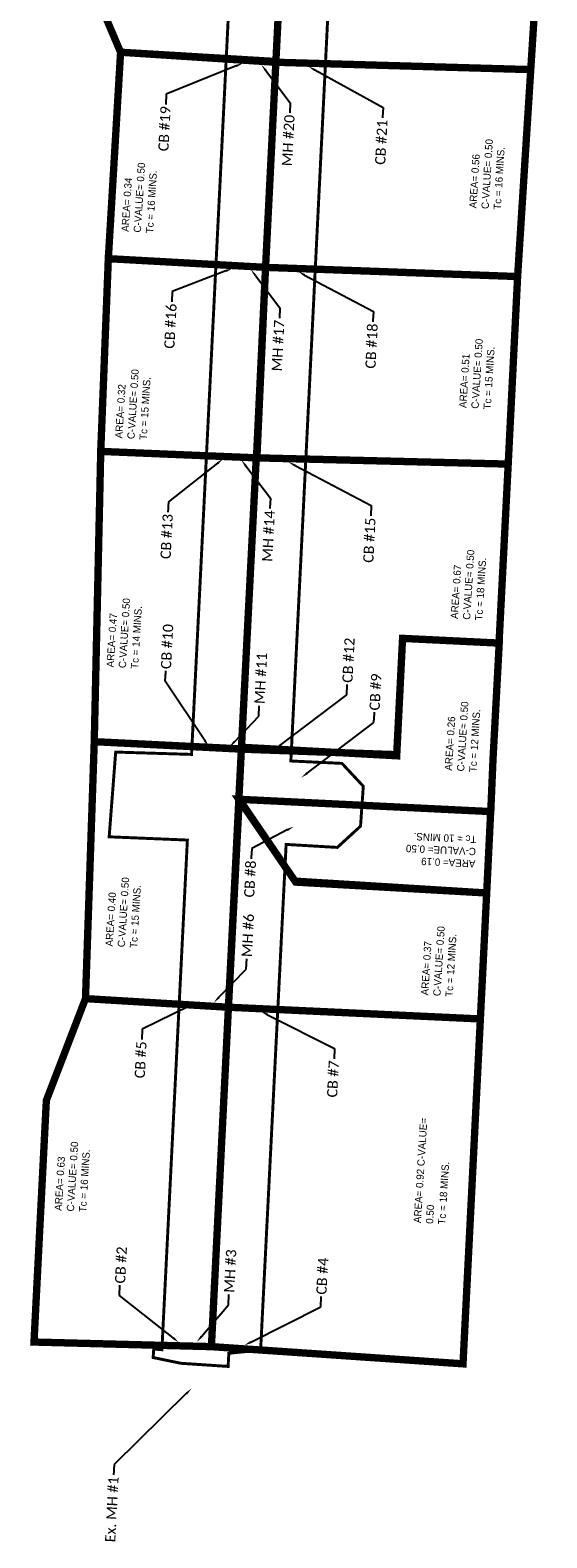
# Model space of a CAD drawing. Header units: feet. Extents: x 1660607 to 1661007, y 359870 to 362118.
# Tile 1 of 3: x 1660608 to 1660961, y 359870 to 360898. Entities that reach past the tile are written whole.
import ezdxf
from ezdxf import colors
from ezdxf.entities.mleader import LeaderData, LeaderLine
from ezdxf.math import Vec2, Vec3

# ---------------------------------------------------------------- set-up
doc = ezdxf.new("R2010")
doc.units = ezdxf.units.FT
doc.header["$MEASUREMENT"] = 0
doc.layers.add('DR_P_Drainage_Area', color=203, linetype='Continuous')
doc.layers.add('DR_P_Drainage_Area_Impervious', color=1, linetype='Continuous', plot=False)
doc.styles.add('Legend', font='calibri.ttf')
doc.styles.get("Standard").update_dxf_attribs({"font": 'font31.shx'})

msp = doc.modelspace()

# ---------------------------------------------------------------- linework, layer by layer
at = {"layer": 'DR_P_Drainage_Area', "const_width": 5}
for points in [[(1660669.988515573, 360882.6321964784), (1660650.999656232, 360927.2381054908), (1660656.306198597, 361014.8576631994), (1660782.68813036, 361011.4459293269), (1660775.900754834, 360876.3017237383), (1660669.988515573, 360882.6321964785)], [(1660661.625944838, 360741.9181285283), (1660669.988515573, 360882.6321964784), (1660775.873870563, 360875.8024437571), (1660768.850401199, 360735.9835258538), (1660661.625944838, 360741.9181285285)], [(1660750.648880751, 360373.3735363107), (1660922.444202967, 360364.9818251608), (1660923.948924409, 360400.2285494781), (1660928.209763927, 360479.8431086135), (1660862.288303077, 360483.0631838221), (1660858.282827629, 360403.0319073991), (1660752.428724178, 360408.8323678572), (1660750.613266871, 360373.3752759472)], [(1660919.658613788, 360309.4874247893), (1660922.369535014, 360364.9854724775), (1660750.613266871, 360373.3752759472), (1660788.957024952, 360317.5652122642), (1660919.658613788, 360309.4874247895)], [(1660731.918525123, 360000.2281126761), (1660610.93147022, 360003.3693853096), (1660619.358126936, 360168.0941592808), (1660646.047765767, 360237.4773231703), (1660743.533151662, 360231.614019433), (1660731.918525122, 360000.2281126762)], [(1660743.53313985, 360231.6140200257), (1660731.918525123, 360000.2281126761), (1660903.518812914, 359988.5204999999), (1660915.348461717, 360223.6207411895), (1660743.533139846, 360231.6140199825)]]:
    msp.add_lwpolyline(points, dxfattribs=at)
at = {"layer": 'DR_P_Drainage_Area', "const_width": 5, "elevation": 1020.808133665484}
msp.add_lwpolyline([(1660782.647759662, 361010.6423171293), (1660958.036769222, 361002.0009058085), (1660949.705238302, 360870.7895610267), (1660775.873870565, 360875.8024437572), (1660782.647759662, 361010.6423171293)], dxfattribs=at)
at = {"layer": 'DR_P_Drainage_Area', "const_width": 5}
for points in [[(1660768.850401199, 360735.9835258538), (1660775.873871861, 360875.8024695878), (1660949.705238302, 360870.7895610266), (1660940.752466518, 360729.7183466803), (1660768.850401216, 360735.983525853)], [(1660656.449059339, 360610.5215582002), (1660762.646437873, 360606.1304702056), (1660768.850401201, 360735.9835258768), (1660661.625944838, 360741.9181285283), (1660656.449059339, 360610.5215582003)], [(1660762.95016092, 360606.1179090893), (1660768.850401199, 360735.9835258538), (1660940.752466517, 360729.7183466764), (1660934.335151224, 360601.8728384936), (1660762.95016092, 360606.1179090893)], [(1660652.027852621, 360412.653163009), (1660656.449059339, 360610.5215582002), (1660762.499719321, 360606.1341086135), (1660752.364579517, 360407.5536210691)], [(1660752.35753344, 360407.553974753), (1660762.499719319, 360606.1341086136), (1660934.335151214, 360601.8728383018), (1660928.077895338, 360479.8495500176), (1660862.288303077, 360483.0631838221), (1660858.287017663, 360403.7724576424), (1660752.35753344, 360407.553974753)], [(1660743.533139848, 360231.6140200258), (1660646.047765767, 360237.4773231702), (1660652.027852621, 360412.653163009), (1660752.372170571, 360407.7048497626), (1660743.533139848, 360231.6140200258)], [(1660743.533139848, 360231.6140200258), (1660750.897813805, 360373.3613766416), (1660789.404485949, 360316.9092184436), (1660919.658613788, 360309.4874247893), (1660915.348461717, 360223.6207411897), (1660743.533139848, 360231.6140200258)]]:
    msp.add_lwpolyline(points, close=True, dxfattribs=at)

# ---------------------------------------------------------------- leaders
at = {"layer": 'DR_P_Drainage_Area'}
ml = msp.add_multileader_mtext('Standard', dxfattribs=at)
ml.set_content('Ex. MH #1', color=256, style='Legend')
ml.set_leader_properties(color=256, linetype='ByLayer', lineweight=-1)
ml.build(insert=Vec2(0, 0))
ml.multileader.update_dxf_attribs({"dogleg_length": 0.14, "arrow_head_size": 5, "scale": 50})
ctx = ml.context
ctx.base_point, ctx.scale, ctx.char_height, ctx.arrow_head_size, ctx.landing_gap_size, ctx.plane_origin, ctx.plane_x_axis, ctx.plane_y_axis = Vec3(1660662.831597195, 359866.6943053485, 1014.776640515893), 50, 7.000000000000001, 5, 1.25, Vec3(1660717.882915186, 359973.206792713, 1014.776640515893), Vec3(0.05233595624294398, 0.998629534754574), Vec3(-0.998629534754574, 0.05233595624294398)
ctx.text_align_type = 2
notes = []
notes.append((ctx, [(0, (1, 1, 0), (1660665.620459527, 359919.9089687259, 1014.776640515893), (-0.05233595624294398, -0.998629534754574), 7.000000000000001, [(0, [(1660718.385266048, 359971.690926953, 1014.776640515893)], 0, [])])]))
ctx.mtext.insert, ctx.mtext.text_direction, ctx.mtext.rotation, ctx.mtext.alignment, ctx.mtext.flow_direction = Vec3(1660661.669286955, 359911.8547190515, 1014.776640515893), Vec3(0.05233595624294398, 0.998629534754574), 1.518436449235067, 3, 5
ctx.mtext.has_bg_fill, ctx.mtext.bg_color, ctx.mtext.bg_scale_factor, ctx.mtext.bg_transparency, ctx.mtext.use_window_bg_color = 1, -1027028792, 1.5, 0, 1
for ctx, leaders in notes:
    for number, flags, end, landing, length, lines in leaders:
        leader = LeaderData()
        leader.index, (leader.has_last_leader_line, leader.has_dogleg_vector, leader.attachment_direction) = number, flags
        leader.last_leader_point, leader.dogleg_vector, leader.dogleg_length = Vec3(end), Vec3(landing), length
        for number, points, colour, breaks in lines:
            line = LeaderLine()
            line.index, line.vertices, line.color, line.breaks = number, Vec3.list(points), colors.encode_raw_color(colour), breaks
            leader.lines.append(line)
        ctx.leaders.append(leader)

# ---------------------------------------------------------------- next in the draw order: texts
at = {"layer": 'DR_P_Drainage_Area', "char_height": 5, "attachment_point": 1, "bg_fill": 3, "box_fill_scale": 1.5, "bg_fill_color": 256, "bg_fill_transparency": 0}
for s, width, insert, rotation in [('AREA= 0.56\\PC-VALUE= 0.50\\PTc = 16 MINS.', 60.54844633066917, (1660907.672265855, 360776.4474669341), 86.4454040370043), ('AREA= 0.34\\PC-VALUE= 0.50\\PTc = 16 MINS.', 59.85445498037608, (1660670.5043327, 360760.4211514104), 86.4454040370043), ('AREA= 0.51\\PC-VALUE= 0.50\\PTc = 15 MINS.', 57.00347581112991, (1660900.792550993, 360640.3131525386), 86.4454040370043), ('AREA= 0.32\\PC-VALUE= 0.50\\PTc = 15 MINS.', 58.68995692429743, (1660666.165540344, 360619.59272619), 86.4454040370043), ('AREA= 0.67\\PC-VALUE= 0.50\\PTc = 18 MINS.', 57.73505793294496, (1660895.046666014, 360496.477430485), 86.4454040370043), ('AREA= 0.47 C-VALUE= 0.50\\PTc = 14 MINS.', 57.20150543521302, (1660660.288294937, 360463.489002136), 86.4454040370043), ('AREA= 0.26 C-VALUE= 0.50\\PTc = 12 MINS.', 56.36585493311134, (1660890.987558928, 360393.0562540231), 86.4454040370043), ('AREA= 0.19\\PC-VALUE= 0.50\\PTc = 10 MINS.', 61.44805452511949, (1660911.819501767, 360326.8445095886), 177.3307277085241), ('AREA= 0.40\\PC-VALUE= 0.50\\PTc = 15 MINS.', 59.56739599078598, (1660659.584321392, 360273.2311491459), 86.4454040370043), ('AREA= 0.37 C-VALUE= 0.50\\PTc = 12 MINS.', 56.8118060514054, (1660874.812550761, 360239.8961623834), 86.4454040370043), ('AREA= 0.92 C-VALUE= 0.50\\PTc = 18 MINS.', 75.4455432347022, (1660869.794883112, 360084.6621722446), 86.4454040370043), ('AREA= 0.63\\PC-VALUE= 0.50\\PTc = 16 MINS.', 59.97567649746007, (1660624.860181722, 360093.0525754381), 86.4454040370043)]:
    msp.add_mtext_dynamic_manual_height_columns(s, width=width, gutter_width=1, heights=[0], dxfattribs=dict(at, insert=insert, rotation=rotation))

# ---------------------------------------------------------------- next in the draw order: leaders
at = {"layer": 'DR_P_Drainage_Area'}
ml = msp.add_multileader_mtext('Standard', dxfattribs=at)
ml.set_content('MH #20', color=256, style='Legend')
ml.set_leader_properties(color=256, linetype='ByLayer', lineweight=-1)
ml.build(insert=Vec2(0, 0))
ml.multileader.update_dxf_attribs({"dogleg_length": 0.14, "arrow_head_size": 5, "scale": 50})
ctx = ml.context
ctx.base_point, ctx.scale, ctx.char_height, ctx.arrow_head_size, ctx.landing_gap_size, ctx.plane_origin, ctx.plane_x_axis, ctx.plane_y_axis = Vec3(1660783.425467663, 360804.6252079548, 1020.373131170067), 50, 7.000000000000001, 5, 1.25, Vec3(1660772.458753, 360875.4695103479, 1020.373131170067), Vec3(0.05233595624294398, 0.998629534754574), Vec3(-0.998629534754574, 0.05233595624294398)
ctx.text_align_type = 2
notes = []
notes.append((ctx, [(0, (1, 1, 0), (1660785.710173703, 360848.2199962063, 1020.373131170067), (-0.05233595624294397, -0.9986295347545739), 7.000000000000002, [(0, [(1660765.886458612, 360874.3040476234, 1020.373131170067)], 0, [])])]))
ctx.mtext.insert, ctx.mtext.text_direction, ctx.mtext.rotation, ctx.mtext.alignment, ctx.mtext.flow_direction = Vec3(1660781.732114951, 360840.1671555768, 1020.373131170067), Vec3(0.05233595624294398, 0.998629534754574), 1.518436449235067, 3, 5
ctx.mtext.has_bg_fill, ctx.mtext.bg_color, ctx.mtext.bg_scale_factor, ctx.mtext.bg_transparency, ctx.mtext.use_window_bg_color = 1, -1027028792, 1.5, 0, 1
ml = msp.add_multileader_mtext('Standard', dxfattribs=at)
ml.set_content('CB #16', color=256, style='Legend')
ml.set_leader_properties(color=256, linetype='ByLayer', lineweight=-1)
ml.build(insert=Vec2(0, 0))
ml.multileader.update_dxf_attribs({"dogleg_length": 0.14, "arrow_head_size": 5, "scale": 50})
ctx = ml.context
ctx.base_point, ctx.scale, ctx.char_height, ctx.arrow_head_size, ctx.landing_gap_size, ctx.plane_origin, ctx.plane_x_axis, ctx.plane_y_axis = Vec3(1660703.157197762, 360679.9642610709, 1019.911571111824), 50, 7.000000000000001, 5, 1.25, Vec3(1660753.246568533, 360740.0098155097, 1019.911571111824), Vec3(0.05233595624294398, 0.998629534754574), Vec3(-0.998629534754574, 0.05233595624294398)
ctx.text_align_type = 2
notes.append((ctx, [(0, (1, 1, 0), (1660705.228856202, 360719.4938589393, 1019.911571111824), (-0.05233595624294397, -0.9986295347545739), 7.000000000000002, [(0, [(1660746.498809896, 360735.3487608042, 1019.911571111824)], 0, [])])]))
ctx.mtext.insert, ctx.mtext.text_direction, ctx.mtext.rotation, ctx.mtext.alignment, ctx.mtext.flow_direction = Vec3(1660701.25079745, 360711.4410183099, 1019.911571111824), Vec3(0.05233595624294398, 0.998629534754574), 1.518436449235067, 3, 5
ctx.mtext.has_bg_fill, ctx.mtext.bg_color, ctx.mtext.bg_scale_factor, ctx.mtext.bg_transparency, ctx.mtext.use_window_bg_color = 1, -1027028792, 1.5, 0, 1
ml = msp.add_multileader_mtext('Standard', dxfattribs=at)
ml.set_content('MH #17', color=256, style='Legend')
ml.set_leader_properties(color=256, linetype='ByLayer', lineweight=-1)
ml.build(insert=Vec2(0, 0))
ml.multileader.update_dxf_attribs({"dogleg_length": 0.14, "arrow_head_size": 5, "scale": 50})
ctx = ml.context
ctx.base_point, ctx.scale, ctx.char_height, ctx.arrow_head_size, ctx.landing_gap_size, ctx.plane_origin, ctx.plane_x_axis, ctx.plane_y_axis = Vec3(1660776.410009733, 360664.9304971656, 1019.812410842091), 50, 7.000000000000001, 5, 1.25, Vec3(1660765.436531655, 360735.6457458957, 1019.812410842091), Vec3(0.05233595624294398, 0.998629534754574), Vec3(-0.998629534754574, 0.05233595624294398)
ctx.text_align_type = 2
notes.append((ctx, [(0, (1, 1, 0), (1660778.687952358, 360708.3962317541, 1019.812410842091), (-0.05233595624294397, -0.9986295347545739), 7.000000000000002, [(0, [(1660758.864237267, 360734.4802831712, 1019.812410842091)], 0, [])])]))
ctx.mtext.insert, ctx.mtext.text_direction, ctx.mtext.rotation, ctx.mtext.alignment, ctx.mtext.flow_direction = Vec3(1660774.744845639, 360700.3415593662, 1019.812410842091), Vec3(0.05233595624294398, 0.998629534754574), 1.518436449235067, 3, 5
ctx.mtext.has_bg_fill, ctx.mtext.bg_color, ctx.mtext.bg_scale_factor, ctx.mtext.bg_transparency, ctx.mtext.use_window_bg_color = 1, -1027028792, 1.5, 0, 1
ml = msp.add_multileader_mtext('Standard', dxfattribs=at)
ml.set_content('CB #13', color=256, style='Legend')
ml.set_leader_properties(color=256, linetype='ByLayer', lineweight=-1)
ml.build(insert=Vec2(0, 0))
ml.multileader.update_dxf_attribs({"dogleg_length": 0.14, "arrow_head_size": 5, "scale": 50})
ctx = ml.context
ctx.base_point, ctx.scale, ctx.char_height, ctx.arrow_head_size, ctx.landing_gap_size, ctx.plane_origin, ctx.plane_x_axis, ctx.plane_y_axis = Vec3(1660700.611009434, 360536.7873755, 1019.555996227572), 50, 7.000000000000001, 5, 1.25, Vec3(1660746.729312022, 360610.1732822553, 1019.555996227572), Vec3(0.05233595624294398, 0.998629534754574), Vec3(-0.998629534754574, 0.05233595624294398)
ctx.text_align_type = 2
notes.append((ctx, [(0, (1, 1, 0), (1660702.670550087, 360576.0857522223, 1019.555996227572), (-0.05233595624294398, -0.998629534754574), 7.000000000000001, [(0, [(1660739.981553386, 360605.5122275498, 1019.555996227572)], 0, [])])]))
ctx.mtext.insert, ctx.mtext.text_direction, ctx.mtext.rotation, ctx.mtext.alignment, ctx.mtext.flow_direction = Vec3(1660698.692491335, 360568.0329115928, 1019.555996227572), Vec3(0.05233595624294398, 0.998629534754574), 1.518436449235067, 3, 5
ctx.mtext.has_bg_fill, ctx.mtext.bg_color, ctx.mtext.bg_scale_factor, ctx.mtext.bg_transparency, ctx.mtext.use_window_bg_color = 1, -1027028792, 1.5, 0, 1
ml = msp.add_multileader_mtext('Standard', dxfattribs=at)
ml.set_content('MH #14', color=256, style='Legend')
ml.set_leader_properties(color=256, linetype='ByLayer', lineweight=-1)
ml.build(insert=Vec2(0, 0))
ml.multileader.update_dxf_attribs({"dogleg_length": 0.14, "arrow_head_size": 5, "scale": 50})
ctx = ml.context
ctx.base_point, ctx.scale, ctx.char_height, ctx.arrow_head_size, ctx.landing_gap_size, ctx.plane_origin, ctx.plane_x_axis, ctx.plane_y_axis = Vec3(1660769.88111995, 360534.900446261, 1019.45679122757), 50, 7.000000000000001, 5, 1.25, Vec3(1660758.917786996, 360605.8092754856, 1019.45679122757), Vec3(0.05233595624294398, 0.998629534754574), Vec3(-0.998629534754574, 0.05233595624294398)
ctx.text_align_type = 2
notes.append((ctx, [(0, (1, 1, 0), (1660772.169207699, 360578.559761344, 1019.45679122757), (-0.05233595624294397, -0.9986295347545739), 7.000000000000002, [(0, [(1660752.345492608, 360604.6438127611, 1019.45679122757)], 0, [])])]))
ctx.mtext.insert, ctx.mtext.text_direction, ctx.mtext.rotation, ctx.mtext.alignment, ctx.mtext.flow_direction = Vec3(1660768.226100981, 360570.5050889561, 1019.45679122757), Vec3(0.05233595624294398, 0.998629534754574), 1.518436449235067, 3, 5
ctx.mtext.has_bg_fill, ctx.mtext.bg_color, ctx.mtext.bg_scale_factor, ctx.mtext.bg_transparency, ctx.mtext.use_window_bg_color = 1, -1027028792, 1.5, 0, 1
ml = msp.add_multileader_mtext('Standard', dxfattribs=at)
ml.set_content('CB #10', color=256, style='Legend')
ml.set_leader_properties(color=256, linetype='ByLayer', lineweight=-1)
ml.build(insert=Vec2(0, 0))
ml.multileader.update_dxf_attribs({"dogleg_length": 0.14, "arrow_head_size": 5, "scale": 50})
ctx = ml.context
ctx.base_point, ctx.scale, ctx.char_height, ctx.arrow_head_size, ctx.landing_gap_size, ctx.plane_origin, ctx.plane_x_axis, ctx.plane_y_axis = Vec3(1660700.834034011, 360460.9011081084, 1018.947246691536), 50, 7.000000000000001, 5, 1.25, Vec3(1660736.702763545, 360410.4247695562, 1018.947246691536), Vec3(0.05233595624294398, 0.998629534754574), Vec3(-0.998629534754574, 0.05233595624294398)
notes.append((ctx, [(1, (1, 1, 0), (1660700.467682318, 360453.9107013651, 1018.947246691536), (0.05233595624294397, 0.9986295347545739), 7.000000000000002, [(0, [(1660730.130469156, 360409.2593068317, 1018.947246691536)], 0, [])])]))
ctx.mtext.insert, ctx.mtext.text_direction, ctx.mtext.rotation, ctx.mtext.flow_direction = Vec3(1660697.353166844, 360462.3352480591, 1018.947246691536), Vec3(0.05233595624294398, 0.998629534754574), 1.518436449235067, 5
ctx.mtext.has_bg_fill, ctx.mtext.bg_color, ctx.mtext.bg_scale_factor, ctx.mtext.bg_transparency, ctx.mtext.use_window_bg_color = 1, -1027028792, 1.5, 0, 1
ml = msp.add_multileader_mtext('Standard', dxfattribs=at)
ml.set_content('MH #11', color=256, style='Legend')
ml.set_leader_properties(color=256, linetype='ByLayer', lineweight=-1)
ml.build(insert=Vec2(0, 0))
ml.multileader.update_dxf_attribs({"dogleg_length": 0.14, "arrow_head_size": 5, "scale": 50})
ctx = ml.context
ctx.base_point, ctx.scale, ctx.char_height, ctx.arrow_head_size, ctx.landing_gap_size, ctx.plane_origin, ctx.plane_x_axis, ctx.plane_y_axis = Vec3(1660764.603963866, 360437.0824193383, 1018.72054169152), 50, 7.000000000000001, 5, 1.25, Vec3(1660750.891234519, 360408.0607587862, 1018.72054169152), Vec3(0.05233595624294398, 0.998629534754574), Vec3(-0.998629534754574, 0.05233595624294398)
notes.append((ctx, [(1, (1, 1, 0), (1660764.237612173, 360430.092012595, 1018.72054169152), (0.05233595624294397, 0.9986295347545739), 7.000000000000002, [(0, [(1660744.119280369, 360408.9430548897, 1018.72054169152)], 0, [])])]))
ctx.mtext.insert, ctx.mtext.text_direction, ctx.mtext.rotation, ctx.mtext.flow_direction = Vec3(1660761.158048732, 360438.5147275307, 1018.72054169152), Vec3(0.05233595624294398, 0.998629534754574), 1.518436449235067, 5
ctx.mtext.has_bg_fill, ctx.mtext.bg_color, ctx.mtext.bg_scale_factor, ctx.mtext.bg_transparency, ctx.mtext.use_window_bg_color = 1, -1027028792, 1.5, 0, 1
ml = msp.add_multileader_mtext('Standard', dxfattribs=at)
ml.set_content('CB #9', color=256, style='Legend')
ml.set_leader_properties(color=256, linetype='ByLayer', lineweight=-1)
ml.build(insert=Vec2(0, 0))
ml.multileader.update_dxf_attribs({"dogleg_length": 0.14, "arrow_head_size": 5, "scale": 50})
ctx = ml.context
ctx.base_point, ctx.scale, ctx.char_height, ctx.arrow_head_size, ctx.landing_gap_size, ctx.plane_origin, ctx.plane_x_axis, ctx.plane_y_axis = Vec3(1660843.104853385, 360432.66314821, 1019.396221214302), 50, 7.000000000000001, 5, 1.25, Vec3(1660799.760216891, 360389.2727722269, 1019.396221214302), Vec3(0.05233595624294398, 0.998629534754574), Vec3(-0.998629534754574, 0.05233595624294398)
notes.append((ctx, [(1, (1, 1, 0), (1660842.738501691, 360425.6727414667, 1019.396221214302), (0.05233595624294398, 0.998629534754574), 7.000000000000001, [(0, [(1660793.187922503, 360388.1073095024, 1019.396221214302)], 0, [])])]))
ctx.mtext.insert, ctx.mtext.text_direction, ctx.mtext.rotation, ctx.mtext.flow_direction = Vec3(1660839.623986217, 360434.0972881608, 1019.396221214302), Vec3(0.05233595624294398, 0.998629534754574), 1.518436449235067, 5
ctx.mtext.has_bg_fill, ctx.mtext.bg_color, ctx.mtext.bg_scale_factor, ctx.mtext.bg_transparency, ctx.mtext.use_window_bg_color = 1, -1027028792, 1.5, 0, 1
ml = msp.add_multileader_mtext('Standard', dxfattribs=at)
ml.set_content('CB #8', color=256, style='Legend')
ml.set_leader_properties(color=256, linetype='ByLayer', lineweight=-1)
ml.build(insert=Vec2(0, 0))
ml.multileader.update_dxf_attribs({"dogleg_length": 0.14, "arrow_head_size": 5, "scale": 50})
ctx = ml.context
ctx.base_point, ctx.scale, ctx.char_height, ctx.arrow_head_size, ctx.landing_gap_size, ctx.plane_origin, ctx.plane_x_axis, ctx.plane_y_axis = Vec3(1660757.623289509, 360305.9351087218, 1019.46449255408), 50, 7.000000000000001, 5, 1.25, Vec3(1660794.625895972, 360355.9002012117, 1019.46449255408), Vec3(0.05233595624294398, 0.998629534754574), Vec3(-0.998629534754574, 0.05233595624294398)
ctx.text_align_type = 2
notes.append((ctx, [(0, (1, 1, 0), (1660759.401584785, 360339.8670039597, 1019.46449255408), (-0.05233595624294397, -0.9986295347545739), 7.000000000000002, [(0, [(1660788.053601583, 360354.7347384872, 1019.46449255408)], 0, [])])]))
ctx.mtext.insert, ctx.mtext.text_direction, ctx.mtext.rotation, ctx.mtext.alignment, ctx.mtext.flow_direction = Vec3(1660755.423526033, 360331.8141633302, 1019.46449255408), Vec3(0.05233595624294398, 0.998629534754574), 1.518436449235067, 3, 5
ctx.mtext.has_bg_fill, ctx.mtext.bg_color, ctx.mtext.bg_scale_factor, ctx.mtext.bg_transparency, ctx.mtext.use_window_bg_color = 1, -1027028792, 1.5, 0, 1
ml = msp.add_multileader_mtext('Standard', dxfattribs=at)
ml.set_content('MH #6', color=256, style='Legend')
ml.set_leader_properties(color=256, linetype='ByLayer', lineweight=-1)
ml.build(insert=Vec2(0, 0))
ml.multileader.update_dxf_attribs({"dogleg_length": 0.14, "arrow_head_size": 5, "scale": 50})
ctx = ml.context
ctx.base_point, ctx.scale, ctx.char_height, ctx.arrow_head_size, ctx.landing_gap_size, ctx.plane_origin, ctx.plane_x_axis, ctx.plane_y_axis = Vec3(1660755.976658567, 360264.5374356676, 1017.72877202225), 50, 7.000000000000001, 5, 1.25, Vec3(1660736.622183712, 360236.1182325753, 1017.72877202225), Vec3(0.05233595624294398, 0.998629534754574), Vec3(-0.998629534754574, 0.05233595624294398)
notes.append((ctx, [(1, (1, 1, 0), (1660755.610306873, 360257.5470289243, 1017.72877202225), (0.05233595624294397, 0.9986295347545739), 7.000000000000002, [(0, [(1660733.545714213, 360234.7820087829, 1017.72877202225)], 0, [])])]))
ctx.mtext.insert, ctx.mtext.text_direction, ctx.mtext.rotation, ctx.mtext.flow_direction = Vec3(1660752.495791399, 360265.9715756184, 1017.72877202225), Vec3(0.05233595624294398, 0.998629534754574), 1.518436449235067, 5
ctx.mtext.has_bg_fill, ctx.mtext.bg_color, ctx.mtext.bg_scale_factor, ctx.mtext.bg_transparency, ctx.mtext.use_window_bg_color = 1, -1027028792, 1.5, 0, 1
ml = msp.add_multileader_mtext('Standard', dxfattribs=at)
ml.set_content('CB #5', color=256, style='Legend')
ml.set_leader_properties(color=256, linetype='ByLayer', lineweight=-1)
ml.build(insert=Vec2(0, 0))
ml.multileader.update_dxf_attribs({"dogleg_length": 0.14, "arrow_head_size": 5, "scale": 50})
ctx = ml.context
ctx.base_point, ctx.scale, ctx.char_height, ctx.arrow_head_size, ctx.landing_gap_size, ctx.plane_origin, ctx.plane_x_axis, ctx.plane_y_axis = Vec3(1660682.98052571, 360182.8524815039, 1017.827977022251), 50, 7.000000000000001, 5, 1.25, Vec3(1660724.433708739, 360235.815582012, 1017.827977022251), Vec3(0.05233595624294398, 0.998629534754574), Vec3(-0.998629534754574, 0.05233595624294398)
ctx.text_align_type = 2
notes.append((ctx, [(0, (1, 1, 0), (1660684.748675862, 360216.5907962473, 1017.827977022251), (-0.05233595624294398, -0.998629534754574), 7.000000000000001, [(0, [(1660721.35723924, 360234.4793582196, 1017.827977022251)], 0, [])])]))
ctx.mtext.insert, ctx.mtext.text_direction, ctx.mtext.rotation, ctx.mtext.alignment, ctx.mtext.flow_direction = Vec3(1660680.77061711, 360208.5379556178, 1017.827977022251), Vec3(0.05233595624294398, 0.998629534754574), 1.518436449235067, 3, 5
ctx.mtext.has_bg_fill, ctx.mtext.bg_color, ctx.mtext.bg_scale_factor, ctx.mtext.bg_transparency, ctx.mtext.use_window_bg_color = 1, -1027028792, 1.5, 0, 1
ml = msp.add_multileader_mtext('Standard', dxfattribs=at)
ml.set_content('CB #7', color=256, style='Legend')
ml.set_leader_properties(color=256, linetype='ByLayer', lineweight=-1)
ml.build(insert=Vec2(0, 0))
ml.multileader.update_dxf_attribs({"dogleg_length": 0.14, "arrow_head_size": 5, "scale": 50})
ctx = ml.context
ctx.base_point, ctx.scale, ctx.char_height, ctx.arrow_head_size, ctx.landing_gap_size, ctx.plane_origin, ctx.plane_x_axis, ctx.plane_y_axis = Vec3(1660814.179321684, 360169.6373549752, 1018.105477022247), 50, 7.000000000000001, 5, 1.25, Vec3(1660768.785509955, 360230.0849056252, 1018.105477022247), Vec3(0.05233595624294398, 0.998629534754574), Vec3(-0.998629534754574, 0.05233595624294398)
ctx.text_align_type = 2
notes.append((ctx, [(0, (1, 1, 0), (1660815.954517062, 360203.5101006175, 1018.105477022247), (-0.05233595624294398, -0.998629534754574), 7.000000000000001, [(0, [(1660765.709040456, 360228.7486818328, 1018.105477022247)], 0, [])])]))
ctx.mtext.insert, ctx.mtext.text_direction, ctx.mtext.rotation, ctx.mtext.alignment, ctx.mtext.flow_direction = Vec3(1660811.984524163, 360195.4568372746, 1018.105477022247), Vec3(0.05233595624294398, 0.998629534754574), 1.518436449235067, 3, 5
ctx.mtext.has_bg_fill, ctx.mtext.bg_color, ctx.mtext.bg_scale_factor, ctx.mtext.bg_transparency, ctx.mtext.use_window_bg_color = 1, -1027028792, 1.5, 0, 1
ml = msp.add_multileader_mtext('Standard', dxfattribs=at)
ml.set_content('CB #2', color=256, style='Legend')
ml.set_leader_properties(color=256, linetype='ByLayer', lineweight=-1)
ml.build(insert=Vec2(0, 0))
ml.multileader.update_dxf_attribs({"dogleg_length": 0.14, "arrow_head_size": 5, "scale": 50})
ctx = ml.context
ctx.base_point, ctx.scale, ctx.char_height, ctx.arrow_head_size, ctx.landing_gap_size, ctx.plane_origin, ctx.plane_x_axis, ctx.plane_y_axis = Vec3(1660669.517134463, 360042.0403259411, 1014.604358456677), 50, 7.000000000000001, 5, 1.25, Vec3(1660712.819094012, 360004.4296746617, 1014.604358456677), Vec3(0.05233595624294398, 0.998629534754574), Vec3(-0.998629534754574, 0.05233595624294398)
notes.append((ctx, [(1, (1, 1, 0), (1660669.150782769, 360035.0499191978, 1014.604358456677), (0.05233595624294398, 0.998629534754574), 7.000000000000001, [(0, [(1660709.742624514, 360003.0934508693, 1014.604358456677)], 0, [])])]))
ctx.mtext.insert, ctx.mtext.text_direction, ctx.mtext.rotation, ctx.mtext.flow_direction = Vec3(1660666.044333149, 360043.4740431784, 1014.604358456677), Vec3(0.05233595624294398, 0.998629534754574), 1.518436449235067, 5
ctx.mtext.has_bg_fill, ctx.mtext.bg_color, ctx.mtext.bg_scale_factor, ctx.mtext.bg_transparency, ctx.mtext.use_window_bg_color = 1, -1027028792, 1.5, 0, 1
ml = msp.add_multileader_mtext('Standard', dxfattribs=at)
ml.set_content('MH #3', color=256, style='Legend')
ml.set_leader_properties(color=256, linetype='ByLayer', lineweight=-1)
ml.build(insert=Vec2(0, 0))
ml.multileader.update_dxf_attribs({"dogleg_length": 0.14, "arrow_head_size": 5, "scale": 50})
ctx = ml.context
ctx.base_point, ctx.scale, ctx.char_height, ctx.arrow_head_size, ctx.landing_gap_size, ctx.plane_origin, ctx.plane_x_axis, ctx.plane_y_axis = Vec3(1660743.899266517, 360035.7320411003, 1014.505153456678), 50, 7.000000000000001, 5, 1.25, Vec3(1660725.007568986, 360004.7323252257, 1014.505153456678), Vec3(0.05233595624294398, 0.998629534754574), Vec3(-0.998629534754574, 0.05233595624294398)
notes.append((ctx, [(1, (1, 1, 0), (1660743.532914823, 360028.741634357, 1014.505153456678), (0.05233595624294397, 0.9986295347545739), 7.000000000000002, [(0, [(1660721.931099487, 360003.3961014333, 1014.505153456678)], 0, [])])]))
ctx.mtext.insert, ctx.mtext.text_direction, ctx.mtext.rotation, ctx.mtext.flow_direction = Vec3(1660740.418399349, 360037.166181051, 1014.505153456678), Vec3(0.05233595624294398, 0.998629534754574), 1.518436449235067, 5
ctx.mtext.has_bg_fill, ctx.mtext.bg_color, ctx.mtext.bg_scale_factor, ctx.mtext.bg_transparency, ctx.mtext.use_window_bg_color = 1, -1027028792, 1.5, 0, 1
for ctx, leaders in notes:
    for number, flags, end, landing, length, lines in leaders:
        leader = LeaderData()
        leader.index, (leader.has_last_leader_line, leader.has_dogleg_vector, leader.attachment_direction) = number, flags
        leader.last_leader_point, leader.dogleg_vector, leader.dogleg_length = Vec3(end), Vec3(landing), length
        for number, points, colour, breaks in lines:
            line = LeaderLine()
            line.index, line.vertices, line.color, line.breaks = number, Vec3.list(points), colors.encode_raw_color(colour), breaks
            leader.lines.append(line)
        ctx.leaders.append(leader)

# ---------------------------------------------------------------- next in the draw order: leaders
ml = msp.add_multileader_mtext('Standard', dxfattribs=at)
ml.set_content('CB #19', color=256, style='Legend')
ml.set_leader_properties(color=256, linetype='ByLayer', lineweight=-1)
ml.build(insert=Vec2(0, 0))
ml.multileader.update_dxf_attribs({"dogleg_length": 0.14, "arrow_head_size": 5, "scale": 50})
ctx = ml.context
ctx.base_point, ctx.scale, ctx.char_height, ctx.arrow_head_size, ctx.landing_gap_size, ctx.plane_origin, ctx.plane_x_axis, ctx.plane_y_axis = Vec3(1660699.108394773, 360814.6691603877, 1020.472337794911), 50, 7.000000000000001, 5, 1.25, Vec3(1660760.270252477, 360879.8344240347, 1020.472337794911), Vec3(0.05233595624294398, 0.998629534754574), Vec3(-0.998629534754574, 0.05233595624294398)
ctx.text_align_type = 2
notes = []
notes.append((ctx, [(0, (1, 1, 0), (1660701.173571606, 360854.0750818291, 1020.472337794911), (-0.05233595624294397, -0.9986295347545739), 7.000000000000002, [(0, [(1660753.522493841, 360875.1733693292, 1020.472337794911)], 0, [])])]))
ctx.mtext.insert, ctx.mtext.text_direction, ctx.mtext.rotation, ctx.mtext.alignment, ctx.mtext.flow_direction = Vec3(1660697.195512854, 360846.0222411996, 1020.472337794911), Vec3(0.05233595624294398, 0.998629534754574), 1.518436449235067, 3, 5
ctx.mtext.has_bg_fill, ctx.mtext.bg_color, ctx.mtext.bg_scale_factor, ctx.mtext.bg_transparency, ctx.mtext.use_window_bg_color = 1, -1027028792, 1.5, 0, 1
ml = msp.add_multileader_mtext('Standard', dxfattribs=at)
ml.set_content('CB #21', color=256, style='Legend')
ml.set_leader_properties(color=256, linetype='ByLayer', lineweight=-1)
ml.build(insert=Vec2(0, 0))
ml.multileader.update_dxf_attribs({"dogleg_length": 0.14, "arrow_head_size": 5, "scale": 50})
ctx = ml.context
ctx.base_point, ctx.scale, ctx.char_height, ctx.arrow_head_size, ctx.landing_gap_size, ctx.plane_origin, ctx.plane_x_axis, ctx.plane_y_axis = Vec3(1660846.961729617, 360805.4783438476, 1020.74983779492), 50, 7.000000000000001, 5, 1.25, Vec3(1660804.797427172, 360877.5975327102, 1020.74983779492), Vec3(0.05233595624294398, 0.998629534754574), Vec3(-0.998629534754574, 0.05233595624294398)
ctx.text_align_type = 2
notes.append((ctx, [(0, (1, 1, 0), (1660849.024933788, 360844.8466246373, 1020.74983779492), (-0.05233595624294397, -0.9986295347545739), 7.000000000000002, [(0, [(1660798.049668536, 360872.9364780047, 1020.74983779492)], 0, [])])]))
ctx.mtext.insert, ctx.mtext.text_direction, ctx.mtext.rotation, ctx.mtext.alignment, ctx.mtext.flow_direction = Vec3(1660845.054940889, 360836.7933612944, 1020.74983779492), Vec3(0.05233595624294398, 0.998629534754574), 1.518436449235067, 3, 5
ctx.mtext.has_bg_fill, ctx.mtext.bg_color, ctx.mtext.bg_scale_factor, ctx.mtext.bg_transparency, ctx.mtext.use_window_bg_color = 1, -1027028792, 1.5, 0, 1
ml = msp.add_multileader_mtext('Standard', dxfattribs=at)
ml.set_content('CB #18', color=256, style='Legend')
ml.set_leader_properties(color=256, linetype='ByLayer', lineweight=-1)
ml.build(insert=Vec2(0, 0))
ml.multileader.update_dxf_attribs({"dogleg_length": 0.14, "arrow_head_size": 5, "scale": 50})
ctx = ml.context
ctx.base_point, ctx.scale, ctx.char_height, ctx.arrow_head_size, ctx.landing_gap_size, ctx.plane_origin, ctx.plane_x_axis, ctx.plane_y_axis = Vec3(1660840.343004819, 360666.3931458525, 1020.189071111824), 50, 7.000000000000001, 5, 1.25, Vec3(1660797.773833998, 360737.774731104, 1020.189071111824), Vec3(0.05233595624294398, 0.998629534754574), Vec3(-0.998629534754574, 0.05233595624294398)
ctx.text_align_type = 2
notes.append((ctx, [(0, (1, 1, 0), (1660842.413817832, 360705.9066120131, 1020.189071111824), (-0.05233595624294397, -0.9986295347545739), 7.000000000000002, [(0, [(1660791.026075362, 360733.1136763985, 1020.189071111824)], 0, [])])]))
ctx.mtext.insert, ctx.mtext.text_direction, ctx.mtext.rotation, ctx.mtext.alignment, ctx.mtext.flow_direction = Vec3(1660838.43575908, 360697.8537713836, 1020.189071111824), Vec3(0.05233595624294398, 0.998629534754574), 1.518436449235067, 3, 5
ctx.mtext.has_bg_fill, ctx.mtext.bg_color, ctx.mtext.bg_scale_factor, ctx.mtext.bg_transparency, ctx.mtext.use_window_bg_color = 1, -1027028792, 1.5, 0, 1
ml = msp.add_multileader_mtext('Standard', dxfattribs=at)
ml.set_content('CB #15', color=256, style='Legend')
ml.set_leader_properties(color=256, linetype='ByLayer', lineweight=-1)
ml.build(insert=Vec2(0, 0))
ml.multileader.update_dxf_attribs({"dogleg_length": 0.14, "arrow_head_size": 5, "scale": 50})
ctx = ml.context
ctx.base_point, ctx.scale, ctx.char_height, ctx.arrow_head_size, ctx.landing_gap_size, ctx.plane_origin, ctx.plane_x_axis, ctx.plane_y_axis = Vec3(1660838.849633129, 360534.2122135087, 1019.833496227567), 50, 7.000000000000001, 5, 1.25, Vec3(1660791.256577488, 360607.9381978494, 1019.833496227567), Vec3(0.05233595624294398, 0.998629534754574), Vec3(-0.998629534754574, 0.05233595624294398)
ctx.text_align_type = 2
notes.append((ctx, [(0, (1, 1, 0), (1660840.910301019, 360573.5320991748, 1019.833496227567), (-0.05233595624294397, -0.9986295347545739), 7.000000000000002, [(0, [(1660784.508818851, 360603.2771431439, 1019.833496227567)], 0, [])])]))
ctx.mtext.insert, ctx.mtext.text_direction, ctx.mtext.rotation, ctx.mtext.alignment, ctx.mtext.flow_direction = Vec3(1660836.932242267, 360565.4792585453, 1019.833496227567), Vec3(0.05233595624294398, 0.998629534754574), 1.518436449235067, 3, 5
ctx.mtext.has_bg_fill, ctx.mtext.bg_color, ctx.mtext.bg_scale_factor, ctx.mtext.bg_transparency, ctx.mtext.use_window_bg_color = 1, -1027028792, 1.5, 0, 1
ml = msp.add_multileader_mtext('Standard', dxfattribs=at)
ml.set_content('CB #12', color=256, style='Legend')
ml.set_leader_properties(color=256, linetype='ByLayer', lineweight=-1)
ml.build(insert=Vec2(0, 0))
ml.multileader.update_dxf_attribs({"dogleg_length": 0.14, "arrow_head_size": 5, "scale": 50})
ctx = ml.context
ctx.base_point, ctx.scale, ctx.char_height, ctx.arrow_head_size, ctx.landing_gap_size, ctx.plane_origin, ctx.plane_x_axis, ctx.plane_y_axis = Vec3(1660824.574665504, 360451.5800611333, 1018.947246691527), 50, 7.000000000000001, 5, 1.25, Vec3(1660781.23002901, 360408.1896851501, 1018.947246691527), Vec3(0.05233595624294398, 0.998629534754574), Vec3(-0.998629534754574, 0.05233595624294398)
notes.append((ctx, [(1, (1, 1, 0), (1660824.20831381, 360444.5896543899, 1018.947246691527), (0.05233595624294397, 0.9986295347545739), 7.000000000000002, [(0, [(1660774.657734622, 360407.0242224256, 1018.947246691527)], 0, [])])]))
ctx.mtext.insert, ctx.mtext.text_direction, ctx.mtext.rotation, ctx.mtext.flow_direction = Vec3(1660821.10186419, 360453.0137783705, 1018.947246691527), Vec3(0.05233595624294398, 0.998629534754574), 1.518436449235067, 5
ctx.mtext.has_bg_fill, ctx.mtext.bg_color, ctx.mtext.bg_scale_factor, ctx.mtext.bg_transparency, ctx.mtext.use_window_bg_color = 1, -1027028792, 1.5, 0, 1
ml = msp.add_multileader_mtext('Standard', dxfattribs=at)
ml.set_content('CB #4', color=256, style='Legend')
ml.set_leader_properties(color=256, linetype='ByLayer', lineweight=-1)
ml.build(insert=Vec2(0, 0))
ml.multileader.update_dxf_attribs({"dogleg_length": 0.14, "arrow_head_size": 5, "scale": 50})
ctx = ml.context
ctx.base_point, ctx.scale, ctx.char_height, ctx.arrow_head_size, ctx.landing_gap_size, ctx.plane_origin, ctx.plane_x_axis, ctx.plane_y_axis = Vec3(1660806.827774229, 360034.446089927, 1014.702), 50, 7.000000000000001, 5, 1.25, Vec3(1660757.460022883, 360002.4462138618, 1014.702), Vec3(0.05233595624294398, 0.998629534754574), Vec3(-0.998629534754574, 0.05233595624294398)
notes.append((ctx, [(1, (1, 1, 0), (1660806.461422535, 360027.4556831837, 1014.702), (0.05233595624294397, 0.9986295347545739), 7.000000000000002, [(0, [(1660754.383553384, 360001.1099900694, 1014.702)], 0, [])])]))
ctx.mtext.insert, ctx.mtext.text_direction, ctx.mtext.rotation, ctx.mtext.flow_direction = Vec3(1660803.354972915, 360035.8798071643, 1014.702), Vec3(0.05233595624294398, 0.998629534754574), 1.518436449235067, 5
ctx.mtext.has_bg_fill, ctx.mtext.bg_color, ctx.mtext.bg_scale_factor, ctx.mtext.bg_transparency, ctx.mtext.use_window_bg_color = 1, -1027028792, 1.5, 0, 1
for ctx, leaders in notes:
    for number, flags, end, landing, length, lines in leaders:
        leader = LeaderData()
        leader.index, (leader.has_last_leader_line, leader.has_dogleg_vector, leader.attachment_direction) = number, flags
        leader.last_leader_point, leader.dogleg_vector, leader.dogleg_length = Vec3(end), Vec3(landing), length
        for number, points, colour, breaks in lines:
            line = LeaderLine()
            line.index, line.vertices, line.color, line.breaks = number, Vec3.list(points), colors.encode_raw_color(colour), breaks
            leader.lines.append(line)
        ctx.leaders.append(leader)

# ---------------------------------------------------------------- next in the draw order: linework, layer by layer
at = {"layer": 'DR_P_Drainage_Area_Impervious', "const_width": 2}
msp.add_lwpolyline([(1660816.623257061, 361014.3200908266), (1660786.105033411, 360399.4827374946), (1660820.96309578, 360397.8325128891), (1660835.51549075, 360382.2689266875), (1660833.624276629, 360355.0629301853), (1660817.817708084, 360340.5591212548), (1660782.880015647, 360342.6029774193), (1660765.480845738, 359997.8877106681), (1660743.821467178, 359995.7227371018), (1660743.303871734, 359986.7449096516), (1660711.053694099, 359988.8947435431), (1660692.201275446, 359992.8007797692), (1660692.57951827, 359998.6144150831), (1660698.153623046, 359998.1299454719), (1660715.532885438, 360345.5703537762), (1660662.200647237, 360347.7807463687), (1660666.640023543, 360405.553747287), (1660718.379660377, 360403.9640813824), (1660752.282161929, 361083.8263400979)], dxfattribs=at)

doc.saveas('drawing.dxf')
